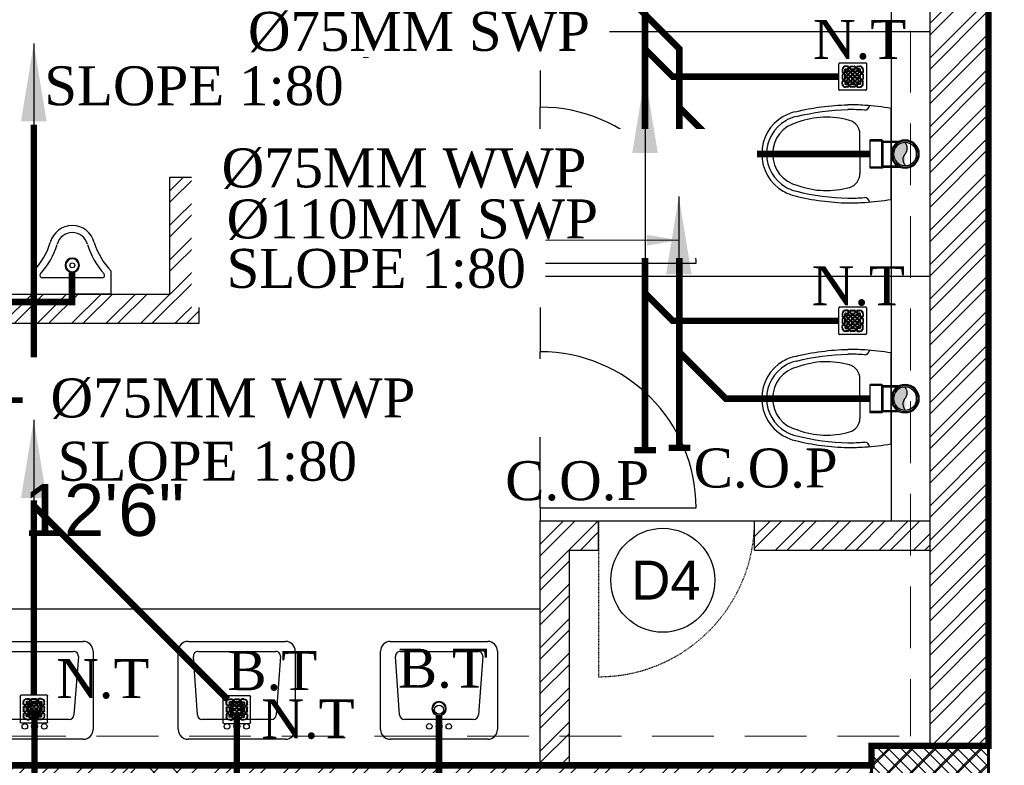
# Model space of a CAD drawing. Header units: inches. Extents: x 113025 to 158499, y 12149 to 30915.
# Tile 122 of 167: x 124135 to 124286, y 29334 to 29448. Entities that reach past the tile are written whole.
import ezdxf

# ---------------------------------------------------------------- set-up
doc = ezdxf.new("R2010")
doc.units = ezdxf.units.IN
doc.header["$MEASUREMENT"] = 0
doc.linetypes.add('HIDDEN', pattern=[0.375, 0.25, -0.125])
for name, color, linetype, lineweight in [('FLOOR RAISE', 4, 'Continuous', 5), ('PD_COLUMN', 2, 'Continuous', 60), ('PD_DOOR', 42, 'Continuous', 25), ('PD_HATCH', 45, 'Continuous', 9), ('PP- 50DIA Soil Waste Sewer pipe', 54, 'Continuous', 25), ('PP- 75DIA Soil Waste Sewer pipe', 90, 'Continuous', 9), ('PP-Soil Pipe', 1, 'Continuous', 25), ('PP-SPRINKLER PIPE', 1, 'Continuous', 0), ('PP-SWP', 1, 'Continuous', 25), ('PP-TEXT', 7, 'Continuous', 40), ('PP-WWP', 3, 'Continuous', 25)]:
    doc.layers.add(name, color=color, linetype=linetype, lineweight=lineweight)
doc.layers.add('PD_025_TEXT', color=61, linetype='Continuous')
doc.layers.add('PD_BASE', color=8, linetype='Continuous', transparency=0.5)
doc.styles.add('Arial', font='GOTHIC.TTF')
doc.styles.get("Standard").update_dxf_attribs({"font": 'arial.ttf', "height": 6})
doc.styles.add('style1', font='arial.ttf', dxfattribs={"height": 500})
doc.styles.add('TIMES NEW ROMAN', font='times.ttf')
doc.dimstyles.new('ISO-10', dxfattribs={"dimtxt": 6, "dimasz": 0.5, "dimexe": 1.25, "dimexo": 0.625, "dimtad": 1, "dimtoh": 1, "dimdec": 1, "dimlunit": 4, "dimtxsty": 'Standard', "dimblk": 'ARCHTICK', "dimcen": 2.5, "dimclrt": 3, "dimadec": 0, "dimazin": 0, "dimtfac": 1, "dimtdec": 1, "dimtmove": 1, "dimatfit": 3, "dimfxl": 1, "dimarcsym": 0})
doc.dimstyles.new('PP-DIM', dxfattribs={"dimtxt": 4, "dimasz": 1, "dimexe": 1, "dimexo": 1, "dimgap": 0.09, "dimtad": 0, "dimdec": 0, "dimzin": 0, "dimdsep": 46, "dimlunit": 4, "dimtxsty": 'TIMES NEW ROMAN', "dimblk": 'ARCHTICK', "dimcen": 0.09, "dimdle": 1, "dimclrd": 256, "dimclre": 256, "dimclrt": 256, "dimadec": 0, "dimazin": 0, "dimtfac": 1, "dimtdec": 4, "dimtofl": 0, "dimtmove": 1, "dimatfit": 3, "dimfxl": 1, "dimtolj": 1, "dimtzin": 0, "dimlwd": -1, "dimlwe": -1, "dimarcsym": 0})

# ---------------------------------------------------------------- blocks, each defined once
blk = doc.blocks.new('columns2')
at = {"layer": 'PD_HATCH'}
h = blk.add_hatch(dxfattribs=at)
h.set_pattern_fill('ANSI37', color=256, scale=20)
h.paths.add_polyline_path([(387, -250), (387, -268), (369, -268), (369, -250)])
h.paths.add_polyline_path([(18, 0), (18, -15), (0, -15), (0, 0)])
h.paths.add_polyline_path([(18, -828), (18, -813), (0, -813), (0, -828)])
h.paths.add_polyline_path([(201, -870), (186, -870), (186, -888), (201, -888)])
h.paths.add_polyline_path([(570, -870), (555, -870), (555, -888), (570, -888)])
h.paths.add_polyline_path([(754.5, -870), (739.5, -870), (739.5, -888), (754.5, -888)])
h.paths.add_polyline_path([(934.5, -870), (919.5, -870), (919.5, -888), (934.5, -888)])
h.paths.add_polyline_path([(385.5, -870), (370.5, -870), (370.5, -888), (385.5, -888)])
h.paths.add_polyline_path([(201, 42), (186, 42), (186, 60), (201, 60)])
h.paths.add_polyline_path([(387, -578), (387, -560), (369, -560), (369, -578)])
h.paths.add_polyline_path([(1116, -731.5), (1116, -716.5), (1098, -716.5), (1098, -731.5)])
h.paths.add_polyline_path([(1116, -111.5), (1116, -96.5), (1098, -96.5), (1098, -111.5)])
h.paths.add_polyline_path([(1116, -561.5), (1116, -576.5), (1098, -576.5), (1098, -561.5)])
h.paths.add_polyline_path([(1116, -251.5), (1116, -266.5), (1098, -266.5), (1098, -251.5)])
h.paths.add_polyline_path([(0, -731.5), (0, -716.5), (18, -716.5), (18, -731.5)])
h.paths.add_polyline_path([(0, -111.5), (0, -96.5), (18, -96.5), (18, -111.5)])
h.paths.add_polyline_path([(0, -406.5), (0, -421.5), (18, -421.5), (18, -406.5)])
h.paths.add_polyline_path([(0, -561.5), (0, -576.5), (18, -576.5), (18, -561.5)])
h.paths.add_polyline_path([(0, -251.5), (0, -266.5), (18, -266.5), (18, -251.5)])
h.paths.add_polyline_path([(993, -111.5), (993, -99.5), (984, -99.5), (984, -111.5)])
h.paths.add_polyline_path([(993, -189.5), (993, -201.5), (984, -201.5), (984, -189.5)])
h.paths.add_polyline_path([(903, -111.5), (903, -99.5), (912, -99.5), (912, -111.5)])
h.paths.add_polyline_path([(903, -189.5), (903, -201.5), (912, -201.5), (912, -189.5)])
h.paths.add_polyline_path([(75, -870), (60, -870), (60, -888), (75, -888)])
h.paths.add_polyline_path([(1116, -870), (1101, -870), (1101, -888), (1116, -888)])
h.paths.add_polyline_path([(75, 42), (60, 42), (60, 60), (75, 60)])
h.paths.add_polyline_path([(570, 42), (555, 42), (555, 60), (570, 60)])
h.paths.add_polyline_path([(754.5, 42), (739.5, 42), (739.5, 60), (754.5, 60)])
h.paths.add_polyline_path([(934.5, 42), (919.5, 42), (919.5, 60), (934.5, 60)])
h.paths.add_polyline_path([(385.5, 42), (370.5, 42), (370.5, 60), (385.5, 60)])
h.paths.add_polyline_path([(1116, 42), (1101, 42), (1101, 60), (1116, 60)])
h.paths.add_polyline_path([(738, -250), (738, -268), (756, -268), (756, -250)])
h.paths.add_polyline_path([(756, -578), (756, -560), (738, -560), (738, -578)])
at = {"layer": 'PD_COLUMN'}
blk.add_lwpolyline([(1116, -111.5), (1116, -96.5), (1098, -96.5), (1098, -111.5)], close=True, dxfattribs=at)
at = {"layer": 'PD_HATCH', "linetype": 'HIDDEN', "ltscale": 38}
for p, q in [((1104, 42), (1104, -95)), ((1116, 42), (1116, -96.5)), ((936, -95), (1104, -95))]:
    blk.add_line(p, q, dxfattribs=at)
blk = doc.blocks.new('A$C24556D30')
at = {"color": 251}
for p, q in [((170, 400), (170, 20)), ((300, 210), (300, 292.2)), ((300, 210), (300, 127.8))]:
    blk.add_line(p, q, dxfattribs=at)
for points in [[(279.9, 412.5, 0.02753), (170, 400, 0.02753)], [(569.7, 385.6, 0.054905), (350, 415, 0.054905)], [(564.9, 366.1, 0.054905), (349.5, 395, 0.054905)], [(300, 210), (300, 290, 0.704392)], [(300, 210), (300, 130, -0.704392)], [(564.9, 53.9, -0.054905), (349.5, 25, -0.054905)], [(170, 20, 0.02753), (279.9, 7.5, 0.02753)], [(569.7, 34.4, -0.054905), (350, 5, -0.054905)]]:
    blk.add_lwpolyline(points, format="xyb", dxfattribs=at)
for centre, radius, start, end in [((350, -585), 1000, 90, 94.0204), ((279.9, 412.5), 20, 184.5905, 273.8823), ((350, -585), 980, 90, 94.0204), ((530, 210), 180, 60, 77.2425), ((360, 292.2), 60, 105.9249, 180), ((439, 15.2), 348.1, 69.701, 105.9249), ((530, 210), 135, 0, 77.2425), ((530, 210), 160, 60, 77.2425), ((530, 210), 160, 0, 60), ((530, 210), 180, 0, 60), ((530, 210), 135, 282.7575, 0), ((530, 210), 160, 300, 0), ((530, 210), 180, 300, 0), ((360, 127.8), 60, 180, 254.0751), ((439, 404.8), 348.1, 254.0751, 290.299), ((530, 210), 160, 282.7575, 300), ((530, 210), 180, 282.7575, 300), ((279.9, 7.5), 20, 86.1177, 175.4095), ((350, 1005), 1000, 265.9796, 270), ((350, 1005), 980, 265.9796, 270)]:
    blk.add_arc(centre, radius, start, end, dxfattribs=at)
blk = doc.blocks.new('LV')
at = {"color": 251}
for p, q in [((-254, 510.1), (254, 510.1)), ((-304.8, 50.8), (-304.8, 459.3)), ((-205.3, 127), (-226.3, 430.8)), ((-201, 458), (203.1, 458)), ((228.4, 430.6), (205.5, 126.8)), ((304.8, 459.3), (304.8, 50.8)), ((180.2, 103.5), (-180, 103.5)), ((254, 0), (-254, 0))]:
    blk.add_line(p, q, dxfattribs=at)
for centre, radius in [((0.4, 154.3), 23.6), ((-50.8, 67.2), 14.4), ((0, 67.2), 15.3), ((50.8, 67.2), 14.4)]:
    blk.add_circle(centre, radius, dxfattribs=at)
for centre, radius, start, end in [((-254, 459.3), 50.8, 90, 180), ((254, 459.3), 50.8, 0, 90), ((-201, 432.6), 25.4, 90, 184.2016), ((203.1, 432.6), 25.4, 355.4179, 90), ((-180, 128.9), 25.4, 184.2016, 270), ((180.2, 128.9), 25.4, 270, 355.4179), ((-254, 50.8), 50.8, 180, 270), ((254, 50.8), 50.8, 270, 0)]:
    blk.add_arc(centre, radius, start, end, dxfattribs=at)
blk = doc.blocks.new('A$C33087201')
at = {"color": 251}
for p, q in [((0, 289.6), (165, 289.6)), ((0, 289.6), (0, 193.2)), ((330, 289.6), (165, 289.6)), ((330, 289.6), (330, 193.2)), ((38.1, 220.9), (291.9, 220.9))]:
    blk.add_line(p, q, dxfattribs=at)
blk.add_circle((165, 168.2), 10.4, dxfattribs=at)
for centre, radius, start, end in [((38.1, 210.9), 10, 90, 221.8242), ((291.9, 210.9), 10, 318.1758, 90), ((-215.7, -16.2), 300.6, 16.9059, 44.1446), ((-215.7, -16.2), 330.6, 16.9059, 41.8242), ((545.7, -16.2), 330.6, 138.1758, 163.0941), ((545.7, -16.2), 300.6, 135.8554, 163.0941), ((164.8, 96.2), 96.2, 195.0681, 270.0943), ((164.8, 96.2), 66.2, 195.0681, 270.0943), ((165.2, 96.2), 66.2, 269.9057, 344.9319), ((165.2, 96.2), 96.2, 269.9057, 344.9319)]:
    blk.add_arc(centre, radius, start, end, dxfattribs=at)
blk = doc.blocks.new('D4')
at = {"layer": 'PD_DOOR'}
blk.add_circle((0, 0), 8, dxfattribs=at)
at = {"layer": 'PD_DOOR', "insert": (-4.87, 3.03), "char_height": 6, "width": 47.1418, "attachment_point": 1}
blk.add_mtext('D4', dxfattribs=at)
blk = doc.blocks.new('FIRST FLOOR AR PLAN')
at = {"layer": 'PD_BASE'}
h = blk.add_hatch(dxfattribs=at)
h.set_pattern_fill('ANSI32', color=256, scale=10)
h.set_pattern_definition([(45, (123173.841, 20768.249), (-2.65165, 2.65165), []), (45, (123175.6088, 20768.249), (-2.65165, 2.65165), [])])
h.paths.add_polyline_path([(123176.99, 20811), (123167.99, 20811), (123167.99, 20729.5), (123176.99, 20729.5)])
h.paths.add_polyline_path([(123538.49, 20663.5), (123368.99, 20663.5), (123368.99, 20654.5), (123538.49, 20654.5)])
h.paths.add_polyline_path([(123722.99, 20663.5), (123553.49, 20663.5), (123553.49, 20654.5), (123722.99, 20654.5)])
h.paths.add_polyline_path([(123176.99, 21527.5), (123167.99, 21527.5), (123167.99, 21446), (123176.99, 21446)])
h.paths.add_polyline_path([(123176.99, 21431), (123167.99, 21431), (123167.99, 21291), (123176.99, 21291)])
h.paths.add_polyline_path([(123176.99, 21276), (123167.99, 21276), (123167.99, 21136), (123176.99, 21136)])
h.paths.add_polyline_path([(123176.99, 21121), (123167.99, 21121), (123167.99, 20981), (123176.99, 20981)])
h.paths.add_polyline_path([(123176.99, 20966), (123167.99, 20966), (123167.99, 20826), (123176.99, 20826)])
h.paths.add_polyline_path([(124268.99, 21602.5), (124102.49, 21602.5), (124102.49, 21593.5), (124268.99, 21593.5)])
h.paths.add_polyline_path([(124087.49, 21602.5), (123922.49, 21602.5), (123922.49, 21593.5), (124087.49, 21593.5)])
h.paths.add_polyline_path([(123907.49, 21602.5), (123737.99, 21602.5), (123737.99, 21593.5), (123907.49, 21593.5)])
h.paths.add_polyline_path([(123722.99, 21602.5), (123553.49, 21602.5), (123553.49, 21593.5), (123722.99, 21593.5)])
h.paths.add_polyline_path([(123353.99, 21602.5), (123242.99, 21602.5), (123242.99, 21593.5), (123353.99, 21593.5)])
h.paths.add_polyline_path([(123227.99, 21602.5), (123167.99, 21602.5), (123167.99, 21542.5), (123176.99, 21542.5), (123176.99, 21593.5), (123227.99, 21593.5)])
h.paths.add_polyline_path([(123176.99, 20714.5), (123167.99, 20714.5), (123167.99, 20654.5), (123227.99, 20654.5), (123227.99, 20663.5), (123176.99, 20663.5)])
h.paths.add_polyline_path([(123353.99, 20663.5), (123242.99, 20663.5), (123242.99, 20654.5), (123353.99, 20654.5)])
h.paths.add_polyline_path([(123762.74, 20663.5), (123737.99, 20663.5), (123737.99, 20654.5), (123762.74, 20654.5)])
h.paths.add_polyline_path([(123907.49, 20663.5), (123882.74, 20663.5), (123882.74, 20654.5), (123907.49, 20654.5)])
h.paths.add_polyline_path([(123944.99, 20663.5), (123922.49, 20663.5), (123922.49, 20654.5), (123944.99, 20654.5)])
h.paths.add_polyline_path([(124087.49, 20663.5), (124064.99, 20663.5), (124064.99, 20654.5), (124087.49, 20654.5)])
h.paths.add_polyline_path([(124124.99, 20663.5), (124102.49, 20663.5), (124102.49, 20654.5), (124124.99, 20654.5)])
h.paths.add_polyline_path([(124268.99, 20663.5), (124244.99, 20663.5), (124244.99, 20654.5), (124268.99, 20654.5)])
h.paths.add_polyline_path([(124283.99, 20672.5), (124274.99, 20672.5)])
h.paths.add_polyline_path([(124283.99, 20811), (124274.99, 20811), (124274.99, 20672.5), (124283.99, 20672.5)])
h.paths.add_polyline_path([(124283.99, 20966), (124274.99, 20966), (124274.99, 20826), (124283.99, 20826)])
h.paths.add_polyline_path([(124283.99, 21276), (124274.99, 21276), (124274.99, 20981), (124283.99, 20981)])
h.paths.add_polyline_path([(124283.99, 21584.5), (124274.99, 21584.5), (124274.99, 21446), (124283.99, 21446)])
h.paths.add_polyline_path([(124265.99, 21443), (124160.99, 21443), (124160.99, 21434), (124265.99, 21434)])
h.paths.add_polyline_path([(124160.99, 21431), (124151.99, 21431), (124151.99, 21353), (124160.99, 21353)])
h.paths.add_polyline_path([(124151.99, 21443), (124079.99, 21443), (124079.99, 21434), (124151.99, 21434)])
h.paths.add_polyline_path([(124079.99, 21431), (124070.99, 21431), (124070.99, 21353), (124079.99, 21353)])
h.paths.add_polyline_path([(124070.99, 21443), (123989.99, 21443), (123989.99, 21341), (124016.99, 21341), (124016.99, 21350), (123998.99, 21350), (123998.99, 21434), (124070.99, 21434)])
h.paths.add_polyline_path([(124070.99, 21350), (124052.99, 21350), (124052.99, 21341), (124070.99, 21341)], flags=17)
h.paths.add_polyline_path([(124097.99, 21350), (124079.99, 21350), (124079.99, 21341), (124097.99, 21341)])
h.paths.add_polyline_path([(124151.99, 21350), (124133.99, 21350), (124133.99, 21341), (124151.99, 21341)])
h.paths.add_polyline_path([(124160.99, 21341), (124151.99, 21341), (124151.99, 21278), (124160.99, 21278)])
h.paths.add_polyline_path([(124283.99, 21292), (124274.99, 21292), (124274.99, 21291), (124283.99, 21291)])
h.paths.add_polyline_path([(124283.99, 21431), (124274.99, 21431), (124274.99, 21412), (124283.99, 21412)])
h.paths.add_polyline_path([(123405.74, 21593.5), (123405.74, 21602.5), (123368.99, 21602.5), (123368.99, 21593.5)])
h.paths.add_polyline_path([(123501.74, 21602.5), (123501.74, 21593.5), (123538.49, 21593.5), (123538.49, 21602.5)])
h = blk.add_hatch(dxfattribs=at)
h.set_pattern_fill('ANSI32', color=256, scale=10)
h.set_pattern_definition([(45, (150297.4604, 39481.8853), (-2.65165043, 2.65165043), []), (45, (150299.228, 39481.8853), (-2.65165043, 2.65165043), [])])
h.paths.add_polyline_path([(124090.49, 21467), (124085.99, 21467), (124085.99, 21443), (124090.49, 21443)])
h.paths.add_polyline_path([(124223.99, 21480.62), (124214.99, 21480.62), (124214.99, 21443), (124219.49, 21443), (124219.49, 21476.12), (124223.99, 21476.12)])
h.paths.add_polyline_path([(124274.99, 21480.62), (124247.99, 21480.62), (124247.99, 21476.12), (124274.99, 21476.12)])
h.paths.add_polyline_path([(124162.49, 21533.5), (124157.99, 21533.5), (124157.99, 21515.5), (124037.99, 21515.5), (124037.99, 21511), (124162.49, 21511)])
h = blk.add_hatch(dxfattribs=at)
h.set_pattern_fill('ANSI37', color=256, scale=20)
h.set_pattern_definition([(45, (268611.2745, 47371.9895), (-1.767766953, 1.767766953), []), (135, (268611.2745, 47371.9895), (-1.767766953, -1.767766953), [])])
h.paths.add_polyline_path([(124283.99, 21431), (124283.99, 21446), (124265.99, 21446), (124265.99, 21431)])
at = {"layer": 'PD_BASE', "lineweight": 30}
for p, q in [((124268.99, 21584.5), (124268.99, 21480.62)), ((124157.99, 21515.5), (124157.99, 21533.5)), ((124157.99, 21533.5), (124162.49, 21533.5)), ((124162.49, 21511), (124162.49, 21533.5)), ((124037.99, 21515.5), (124157.99, 21515.5)), ((124037.99, 21511), (124162.49, 21511)), ((124214.99, 21443), (124214.99, 21480.62)), ((124214.99, 21480.62), (124223.99, 21480.62)), ((124223.99, 21476.12), (124223.99, 21480.62)), ((124247.99, 21480.62), (124274.99, 21480.62)), ((124247.99, 21476.12), (124247.99, 21480.62)), ((124219.49, 21443), (124219.49, 21476.12)), ((124219.49, 21476.12), (124223.99, 21476.12)), ((124247.99, 21476.12), (124274.99, 21476.12))]:
    blk.add_line(p, q, dxfattribs=at)
at = {"layer": 'PD_BASE', "ltscale": 12}
for p, q in [((124214.99, 21557.87), (124214.99, 21544.25)), ((124214.99, 21555.87), (124274.99, 21555.87)), ((124214.99, 21520.25), (124214.99, 21544.25)), ((124214.99, 21520.25), (124214.99, 21506.62)), ((124214.99, 21520.25), (124238.99, 21520.25)), ((124214.99, 21518.25), (124274.99, 21518.25)), ((124214.99, 21482.62), (124214.99, 21506.62)), ((124214.99, 21482.62), (124214.99, 21480.62)), ((124214.99, 21482.62), (124238.99, 21482.62)), ((124223.99, 21480.62), (124247.99, 21480.62)), ((124214.99, 21467), (124090.49, 21467))]:
    blk.add_line(p, q, dxfattribs=at)
at = {"layer": 'PD_BASE', "linetype": 'HIDDEN', "ltscale": 0.2}
blk.add_line((124223.99, 21480.62), (124223.99, 21456.62), dxfattribs=at)
at = {"layer": 'PD_BASE', "lineweight": 30}
for points in [[(124274.99, 21446), (124274.99, 21584.5)], [(124283.99, 21446), (124283.99, 21446), (124283.99, 21584.5)]]:
    blk.add_lwpolyline(points, dxfattribs=at)
at = {"layer": 'PD_BASE'}
blk.add_lwpolyline([(124283.99, 21431), (124283.99, 21446), (124265.99, 21446), (124265.99, 21431)], close=True, dxfattribs=at)
at = {"layer": 'PD_BASE', "ltscale": 12}
for centre in [(124214.99, 21520.25), (124214.99, 21482.62)]:
    blk.add_arc(centre, 24, 0, 90, dxfattribs=at)
at = {"layer": 'PD_BASE', "linetype": 'HIDDEN', "ltscale": 0.2}
blk.add_arc((124223.99, 21480.62), 24, 270, 0, dxfattribs=at)
at = {"layer": 'PD_BASE', "ltscale": 12, "rotation": 180}
for name, p, xscale, yscale, zscale in [('A$C24556D30', (124275.25, 21544.8), 0.03684210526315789, 0.03684210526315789, 0.03684210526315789), ('A$C33087201', (124148.99, 21526.03), 0.03636363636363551, 0.03636363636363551, 0.03636363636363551), ('A$C24556D30', (124275.25, 21507.17), 0.03684210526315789, 0.03684210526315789, 0.03684210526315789)]:
    blk.add_blockref(name, p, dxfattribs=dict(at, xscale=xscale, yscale=yscale, zscale=zscale))
at = {"layer": 'PD_BASE'}
blk.add_blockref('D4', (124233.86, 21471.46), dxfattribs=at)
at = {"layer": 'PD_BASE', "ltscale": 12, "xscale": 0.0295236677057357, "yscale": 0.0295236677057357, "zscale": 0.0295236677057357}
for p in [(124137.18, 21447), (124168.3, 21447), (124199.43, 21447)]:
    blk.add_blockref('LV', p, dxfattribs=at)
at = {"layer": 'PD_COLUMN'}
blk.add_blockref('columns2', (123167.99, 21542.5), dxfattribs=at)
at = {"layer": 'PD_BASE', "char_height": 8, "width": 128.4952, "attachment_point": 1, "style": 'style1'}
for s, insert in [('\\pi38.106;H. TOILET\\P\\pi44.447;6\' X 7\'5"', (123922.68, 21547.87)), ('\\pi24.294;GENTS TOILET\\P\\pi33.538;19\'9" X 12\'6"', (124063.54, 21499.62))]:
    blk.add_mtext(s, dxfattribs=dict(at, insert=insert))
at = {"layer": 'PD_BASE', "insert": (123907.08, 21454.46), "char_height": 6, "width": 137.3386, "attachment_point": 1}
blk.add_mtext('\\pi51.834;+10" LVL', dxfattribs=at)
blk = doc.blocks.new('PP-WC CONNECTOR BEND')
at = {"lineweight": 30}
h = blk.add_hatch(color=256, dxfattribs=at)
edge = h.paths.add_edge_path()
edge.add_ellipse((-79.8, 16.1), major_axis=(19.4, 18.3), ratio=1, start_angle=96.3386, end_angle=173.6614, ccw=False)
edge.add_ellipse((-101.1, 0), major_axis=(22.9, -24.2), ratio=1, start_angle=-45, end_angle=135, ccw=False)
edge.add_ellipse((-122.4, -16.1), major_axis=(18.3, -19.4), ratio=1, start_angle=6.3386, end_angle=83.6614)
at = {"linetype": 'Continuous'}
for p, q in [((-37.5, 37.5), (-84.9, 37.5)), ((-34.1, 40.9), (-37.5, 37.5)), ((-34.1, 40.9), (0, 40.9)), ((0, -40.9), (0, 40.9)), ((-37.5, -37.5), (-84.9, -37.5)), ((-34.1, -40.9), (-37.5, -37.5)), ((-34.1, -40.9), (0, -40.9))]:
    blk.add_line(p, q, dxfattribs=at)
at = {"linetype": 'Continuous', "ltscale": 0.005}
for p, q in [((-37.5, 34.1), (-78.6, 34.1)), ((-34.1, 37.5), (-37.5, 34.1)), ((-37.5, -34.1), (-37.5, 34.1)), ((-34.1, 37.5), (0, 37.5)), ((-34.1, -37.5), (-34.1, 37.5)), ((-37.5, -34.1), (-78.6, -34.1)), ((-34.1, -37.5), (-37.5, -34.1)), ((-34.1, -37.5), (0, -37.5))]:
    blk.add_line(p, q, dxfattribs=at)
at = {"linetype": 'Continuous'}
blk.add_circle((-101.2, 0), 40.9, dxfattribs=at)
at = {"lineweight": 30}
for radius in [37.5, 33.3]:
    blk.add_circle((-101.1, 0), radius, dxfattribs=at)
for centre, start, end in [((-79.8, 16.1), 139.7119, 217.0347), ((-122.4, -16.1), 319.7119, 37.0347)]:
    blk.add_arc(centre, 26.7, start, end, dxfattribs=at)
blk = doc.blocks.new('PP-GRATING')
at = {"linetype": 'Continuous'}
for p, q in [((-53.1, -49.4), (-53.1, 49.4)), ((-49.7, 52.9), (49.7, 52.9)), ((-27.6, 40.7), (-27.6, 38.6)), ((-19.6, 40.7), (-27.6, 40.7)), ((-19.6, 38.6), (-27.6, 38.6)), ((-19.6, 38.6), (-19.6, 40.7)), ((-7.1, 38.6), (-7.1, 40.7)), ((-7.1, 40.7), (6.5, 40.7)), ((-7.1, 38.6), (6.5, 38.6)), ((6.5, 40.7), (6.5, 38.6)), ((19, 40.7), (27, 40.7)), ((19, 38.6), (19, 40.7)), ((19, 38.6), (27, 38.6)), ((27, 40.7), (27, 38.6)), ((52.6, 50), (52.6, -48.9)), ((-38.9, 27.3), (-41, 27.3)), ((-41, 27.3), (-41, 19.3)), ((-38.9, 19.3), (-41, 19.3)), ((-41, 6.8), (-41, -6.8)), ((-38.9, 6.8), (-41, 6.8)), ((-38.9, 27.3), (-38.9, 19.3)), ((-38.9, 6.8), (-38.9, -6.8)), ((-36.7, 17), (-32.1, 17)), ((-36.7, 17), (-36.7, 15)), ((-36.7, 15), (-32.1, 15)), ((-32.1, 11.1), (-36.7, 11.1)), ((-36.7, 11.1), (-36.7, 9.1)), ((-32.1, 9.1), (-36.7, 9.1)), ((-32.1, 9.1), (-32.1, 11.1)), ((-29.8, 19.3), (-29.8, 27.3)), ((-27.8, 27.3), (-29.8, 27.3)), ((-29.8, 19.3), (-27.8, 19.3)), ((-29.8, -6.8), (-29.8, 6.8)), ((-29.8, 6.8), (-27.8, 6.8)), ((-27.8, 19.3), (-27.8, 27.3)), ((-27.8, -6.8), (-27.8, 6.8)), ((-27.6, 29.6), (-27.6, 27.5)), ((-27.6, 29.6), (-19.6, 29.6)), ((-27.6, 27.5), (-19.6, 27.5)), ((-23.9, 14.8), (-23.9, 19.3)), ((-21.9, 19.3), (-23.9, 19.3)), ((-21.9, 14.8), (-23.9, 14.8)), ((-23.9, -2.3), (-23.9, 2.3)), ((-21.9, 2.3), (-23.9, 2.3)), ((-21.9, 14.8), (-21.9, 19.3)), ((-21.9, -2.3), (-21.9, 2.3)), ((-19.6, 27.5), (-19.6, 29.6)), ((-19.6, 23.6), (-15.1, 23.6)), ((-19.6, 21.6), (-19.6, 23.6)), ((-19.6, 21.6), (-15.1, 21.6)), ((-15.1, 12.5), (-19.6, 12.5)), ((-19.6, 12.5), (-19.6, 10.5)), ((-15.1, 10.5), (-19.6, 10.5)), ((-19.6, 6.6), (-15.1, 6.6)), ((-19.6, 4.5), (-19.6, 6.6)), ((-19.6, 4.5), (-15.1, 4.5)), ((-17.3, 31.8), (-17.3, 36.4)), ((-15.3, 36.4), (-17.3, 36.4)), ((-17.3, 31.8), (-15.3, 31.8)), ((-15.3, 31.8), (-15.3, 36.4)), ((-15.1, 23.6), (-15.1, 21.6)), ((-15.1, 12.5), (-15.1, 10.5)), ((-15.1, 6.6), (-15.1, 4.5)), ((-12.8, 19.3), (-12.8, 14.8)), ((-10.7, 19.3), (-12.8, 19.3)), ((-12.8, 14.8), (-10.7, 14.8)), ((-12.8, 2.3), (-12.8, -2.3)), ((-10.7, 2.3), (-12.8, 2.3)), ((-11.4, 36.4), (-11.4, 31.8)), ((-9.4, 36.4), (-11.4, 36.4)), ((-11.4, 31.8), (-9.4, 31.8)), ((-10.7, 19.3), (-10.7, 14.8)), ((-10.7, 2.3), (-10.7, -2.3)), ((-9.4, 36.4), (-9.4, 31.8)), ((-7.1, 29.6), (6.5, 29.6)), ((-7.1, 29.6), (-7.1, 27.5)), ((-7.1, 27.5), (6.5, 27.5)), ((-6.9, 14.8), (-6.9, 19.3)), ((-4.8, 19.3), (-6.9, 19.3)), ((-4.8, 14.8), (-6.9, 14.8)), ((-6.9, -2.3), (-6.9, 2.3)), ((-4.8, 2.3), (-6.9, 2.3)), ((-4.8, 14.8), (-4.8, 19.3)), ((-4.8, -2.3), (-4.8, 2.3)), ((-2.6, 23.6), (2, 23.6)), ((-2.6, 21.6), (-2.6, 23.6)), ((-2.6, 21.6), (2, 21.6)), ((2, 12.5), (-2.6, 12.5)), ((-2.6, 12.5), (-2.6, 10.5)), ((2, 10.5), (-2.6, 10.5)), ((-2.6, 6.6), (2, 6.6)), ((-2.6, 4.5), (-2.6, 6.6)), ((-2.6, 4.5), (2, 4.5)), ((2, 23.6), (2, 21.6)), ((2, 12.5), (2, 10.5)), ((2, 6.6), (2, 4.5)), ((4.3, 19.3), (4.3, 14.8)), ((6.3, 19.3), (4.3, 19.3)), ((4.3, 14.8), (6.3, 14.8)), ((4.3, 2.3), (4.3, -2.3)), ((6.3, 2.3), (4.3, 2.3)), ((6.3, 19.3), (6.3, 14.8)), ((6.3, 2.3), (6.3, -2.3)), ((6.5, 29.6), (6.5, 27.5)), ((8.8, 31.8), (8.8, 36.4)), ((10.9, 36.4), (8.8, 36.4)), ((8.8, 31.8), (10.9, 31.8)), ((10.2, 14.8), (10.2, 19.3)), ((12.2, 19.3), (10.2, 19.3)), ((12.2, 14.8), (10.2, 14.8)), ((10.2, -2.3), (10.2, 2.3)), ((12.2, 2.3), (10.2, 2.3)), ((10.9, 31.8), (10.9, 36.4)), ((12.2, 14.8), (12.2, 19.3)), ((12.2, -2.3), (12.2, 2.3)), ((14.5, 23.6), (19, 23.6)), ((14.5, 21.6), (14.5, 23.6)), ((14.5, 21.6), (19, 21.6)), ((19, 12.5), (14.5, 12.5)), ((14.5, 12.5), (14.5, 10.5)), ((19, 10.5), (14.5, 10.5)), ((14.5, 6.6), (19, 6.6)), ((14.5, 4.5), (14.5, 6.6)), ((14.5, 4.5), (19, 4.5)), ((14.7, 31.8), (14.7, 36.4)), ((14.7, 36.4), (16.8, 36.4)), ((16.8, 31.8), (14.7, 31.8)), ((16.8, 31.8), (16.8, 36.4)), ((27, 29.6), (19, 29.6)), ((19, 27.5), (19, 29.6)), ((27, 27.5), (19, 27.5)), ((19, 23.6), (19, 21.6)), ((19, 12.5), (19, 10.5)), ((19, 6.6), (19, 4.5)), ((21.3, 19.3), (21.3, 14.8)), ((23.4, 19.3), (21.3, 19.3)), ((21.3, 14.8), (23.4, 14.8)), ((21.3, 2.3), (21.3, -2.3)), ((23.4, 2.3), (21.3, 2.3)), ((23.4, 19.3), (23.4, 14.8)), ((23.4, 2.3), (23.4, -2.3)), ((27, 29.6), (27, 27.5)), ((27.2, 19.3), (27.2, 27.3)), ((27.2, 27.3), (29.3, 27.3)), ((29.3, 19.3), (27.2, 19.3)), ((27.2, -6.8), (27.2, 6.8)), ((29.3, 6.8), (27.2, 6.8)), ((29.3, 19.3), (29.3, 27.3)), ((29.3, -6.8), (29.3, 6.8)), ((36.1, 17), (31.5, 17)), ((36.1, 15), (31.5, 15)), ((31.5, 11.1), (36.1, 11.1)), ((31.5, 9.1), (31.5, 11.1)), ((31.5, 9.1), (36.1, 9.1)), ((36.1, 17), (36.1, 15)), ((36.1, 11.1), (36.1, 9.1)), ((38.4, 27.3), (38.4, 19.3)), ((38.4, 27.3), (40.4, 27.3)), ((38.4, 19.3), (40.4, 19.3)), ((38.4, 6.8), (38.4, -6.8)), ((38.4, 6.8), (40.4, 6.8)), ((40.4, 27.3), (40.4, 19.3)), ((40.4, 6.8), (40.4, -6.8)), ((-41, -6.8), (-38.9, -6.8)), ((-41, -27.3), (-41, -19.3)), ((-38.9, -19.3), (-41, -19.3)), ((-38.9, -27.3), (-41, -27.3)), ((-38.9, -27.3), (-38.9, -19.3)), ((-36.7, -9.1), (-32.1, -9.1)), ((-36.7, -9.1), (-36.7, -11.1)), ((-36.7, -11.1), (-32.1, -11.1)), ((-36.7, -17), (-36.7, -15)), ((-36.7, -15), (-32.1, -15)), ((-36.7, -17), (-32.1, -17)), ((-32.1, -9.1), (-32.1, -11.1)), ((-29.8, -6.8), (-27.8, -6.8)), ((-29.8, -19.3), (-27.8, -19.3)), ((-29.8, -19.3), (-29.8, -27.3)), ((-27.8, -27.3), (-29.8, -27.3)), ((-27.8, -19.3), (-27.8, -27.3)), ((-27.6, -27.5), (-19.6, -27.5)), ((-27.6, -29.6), (-27.6, -27.5)), ((-27.6, -29.6), (-19.6, -29.6)), ((-21.9, -2.3), (-23.9, -2.3)), ((-23.9, -19.3), (-23.9, -14.8)), ((-21.9, -14.8), (-23.9, -14.8)), ((-21.9, -19.3), (-23.9, -19.3)), ((-21.9, -19.3), (-21.9, -14.8)), ((-15.1, -4.5), (-19.6, -4.5)), ((-19.6, -4.5), (-19.6, -6.6)), ((-15.1, -6.6), (-19.6, -6.6)), ((-19.6, -10.5), (-15.1, -10.5)), ((-19.6, -12.5), (-19.6, -10.5)), ((-19.6, -12.5), (-15.1, -12.5)), ((-15.1, -21.6), (-19.6, -21.6)), ((-19.6, -21.6), (-19.6, -23.6)), ((-15.1, -23.6), (-19.6, -23.6)), ((-19.6, -27.5), (-19.6, -29.6)), ((-17.3, -31.8), (-17.3, -36.4)), ((-17.3, -31.8), (-15.3, -31.8)), ((-15.3, -36.4), (-17.3, -36.4)), ((-15.3, -31.8), (-15.3, -36.4)), ((-15.1, -4.5), (-15.1, -6.6)), ((-15.1, -10.5), (-15.1, -12.5)), ((-15.1, -21.6), (-15.1, -23.6)), ((-12.8, -2.3), (-10.7, -2.3)), ((-12.8, -14.8), (-12.8, -19.3)), ((-10.7, -14.8), (-12.8, -14.8)), ((-12.8, -19.3), (-10.7, -19.3)), ((-11.4, -36.4), (-11.4, -31.8)), ((-11.4, -31.8), (-9.4, -31.8)), ((-9.4, -36.4), (-11.4, -36.4)), ((-10.7, -14.8), (-10.7, -19.3)), ((-9.4, -36.4), (-9.4, -31.8)), ((-7.1, -27.5), (6.5, -27.5)), ((-7.1, -29.6), (-7.1, -27.5)), ((-7.1, -29.6), (6.5, -29.6)), ((-4.8, -2.3), (-6.9, -2.3)), ((-6.9, -19.3), (-6.9, -14.8)), ((-4.8, -14.8), (-6.9, -14.8)), ((-4.8, -19.3), (-6.9, -19.3)), ((-4.8, -19.3), (-4.8, -14.8)), ((2, -4.5), (-2.6, -4.5)), ((-2.6, -4.5), (-2.6, -6.6)), ((2, -6.6), (-2.6, -6.6)), ((-2.6, -10.5), (2, -10.5)), ((-2.6, -12.5), (-2.6, -10.5)), ((-2.6, -12.5), (2, -12.5)), ((2, -21.6), (-2.6, -21.6)), ((-2.6, -21.6), (-2.6, -23.6)), ((2, -23.6), (-2.6, -23.6)), ((2, -4.5), (2, -6.6)), ((2, -10.5), (2, -12.5)), ((2, -21.6), (2, -23.6)), ((4.3, -2.3), (6.3, -2.3)), ((4.3, -14.8), (4.3, -19.3)), ((6.3, -14.8), (4.3, -14.8)), ((4.3, -19.3), (6.3, -19.3)), ((6.3, -14.8), (6.3, -19.3)), ((6.5, -29.6), (6.5, -27.5)), ((8.8, -31.8), (8.8, -36.4)), ((8.8, -31.8), (10.9, -31.8)), ((8.8, -36.4), (10.9, -36.4)), ((12.2, -2.3), (10.2, -2.3)), ((10.2, -19.3), (10.2, -14.8)), ((12.2, -14.8), (10.2, -14.8)), ((12.2, -19.3), (10.2, -19.3)), ((10.9, -31.8), (10.9, -36.4)), ((12.2, -19.3), (12.2, -14.8)), ((19, -4.5), (14.5, -4.5)), ((14.5, -4.5), (14.5, -6.6)), ((19, -6.6), (14.5, -6.6)), ((14.5, -10.5), (19, -10.5)), ((14.5, -12.5), (14.5, -10.5)), ((14.5, -12.5), (19, -12.5)), ((19, -21.6), (14.5, -21.6)), ((14.5, -21.6), (14.5, -23.6)), ((19, -23.6), (14.5, -23.6)), ((14.7, -31.8), (14.7, -36.4)), ((16.8, -31.8), (14.7, -31.8)), ((14.7, -36.4), (16.8, -36.4)), ((16.8, -31.8), (16.8, -36.4)), ((19, -4.5), (19, -6.6)), ((19, -10.5), (19, -12.5)), ((19, -21.6), (19, -23.6)), ((27, -27.5), (19, -27.5)), ((19, -27.5), (19, -29.6)), ((27, -29.6), (19, -29.6)), ((21.3, -2.3), (23.4, -2.3)), ((21.3, -14.8), (21.3, -19.3)), ((23.4, -14.8), (21.3, -14.8)), ((21.3, -19.3), (23.4, -19.3)), ((23.4, -14.8), (23.4, -19.3)), ((27, -29.6), (27, -27.5)), ((29.3, -6.8), (27.2, -6.8)), ((27.2, -19.3), (27.2, -27.3)), ((29.3, -19.3), (27.2, -19.3)), ((27.2, -27.3), (29.3, -27.3)), ((29.3, -19.3), (29.3, -27.3)), ((36.1, -9.1), (31.5, -9.1)), ((31.5, -9.1), (31.5, -11.1)), ((36.1, -11.1), (31.5, -11.1)), ((36.1, -15), (31.5, -15)), ((36.1, -17), (31.5, -17)), ((36.1, -9.1), (36.1, -11.1)), ((36.1, -17), (36.1, -15)), ((40.4, -6.8), (38.4, -6.8)), ((38.4, -19.3), (40.4, -19.3)), ((38.4, -27.3), (38.4, -19.3)), ((38.4, -27.3), (40.4, -27.3)), ((40.4, -27.3), (40.4, -19.3)), ((49.2, -52.3), (-50.3, -52.3)), ((-27.6, -40.7), (-27.6, -38.6)), ((-19.6, -38.6), (-27.6, -38.6)), ((-19.6, -40.7), (-27.6, -40.7)), ((-19.6, -38.6), (-19.6, -40.7)), ((6.5, -38.6), (-7.1, -38.6)), ((-7.1, -38.6), (-7.1, -40.7)), ((6.5, -40.7), (-7.1, -40.7)), ((6.5, -38.7), (6.5, -40.7)), ((19, -38.6), (19, -40.7)), ((19, -38.6), (27, -38.6)), ((19, -40.7), (27, -40.7)), ((27, -40.7), (27, -38.6))]:
    blk.add_line(p, q, dxfattribs=at)
for centre, radius, start, end in [((-49.7, 49.4), 3.41, 90, 180), ((-27.6, 27.3), 13.4, 90, 180), ((-27.6, 27.3), 11.4, 90, 180), ((-19.6, 36.4), 4.32, 360, 90), ((-19.6, 36.4), 2.27, 360, 90), ((-7.1, 36.4), 4.32, 90, 180), ((-7.1, 36.4), 2.27, 90, 180), ((6.5, 36.4), 4.32, 360, 90), ((6.5, 36.4), 2.27, 360, 90), ((19, 36.4), 4.32, 90, 180), ((19, 36.4), 2.27, 90, 180), ((27, 27.3), 13.4, 0, 90), ((27, 27.3), 11.4, 0, 90), ((49.7, 50), 2.84, 360, 90), ((-36.7, 19.3), 4.32, 180, 270), ((-36.7, 6.8), 4.32, 90, 180), ((-36.7, 19.3), 2.27, 180, 270), ((-36.7, 6.8), 2.27, 90, 180), ((-32.1, 19.3), 4.32, 270, 360), ((-32.1, 19.3), 2.27, 270, 360), ((-32.1, 6.8), 4.32, 360, 90), ((-32.1, 6.8), 2.27, 360, 90), ((-27.6, 27.3), 2.27, 90, 180), ((-27.6, 27.3), 0.227, 90, 180), ((-19.6, 19.3), 4.32, 90, 180), ((-19.6, 14.8), 4.32, 180, 270), ((-19.6, 2.3), 4.32, 90, 180), ((-19.6, 19.3), 2.27, 90, 180), ((-19.6, 19.3), 2.27, 90, 180), ((-19.6, 14.8), 2.27, 180, 270), ((-19.6, 2.3), 2.27, 90, 180), ((-19.6, 2.3), 2.27, 90, 180), ((-19.6, 31.8), 4.32, 270, 360), ((-19.6, 31.8), 2.27, 270, 360), ((-15.1, 19.3), 4.32, 360, 90), ((-15.1, 19.3), 2.27, 360, 90), ((-15.1, 14.8), 2.27, 270, 360), ((-15.1, 14.8), 4.32, 270, 0), ((-15.1, 2.3), 4.32, 360, 90), ((-15.1, 2.3), 2.27, 360, 90), ((-7.1, 31.8), 4.32, 180, 270), ((-7.1, 31.8), 2.27, 180, 270), ((-2.6, 19.3), 4.32, 90, 180), ((-2.6, 14.8), 4.32, 180, 270), ((-2.6, 2.3), 4.32, 90, 180), ((-2.6, 19.3), 2.27, 90, 180), ((-2.6, 19.3), 2.27, 90, 180), ((-2.6, 14.8), 2.27, 180, 270), ((-2.6, 2.3), 2.27, 90, 180), ((-2.6, 2.3), 2.27, 90, 180), ((2, 19.3), 4.32, 360, 90), ((2, 19.3), 2.27, 360, 90), ((2, 14.8), 2.27, 270, 0), ((2, 14.8), 4.32, 270, 0), ((2, 2.3), 4.32, 360, 90), ((2, 2.3), 2.27, 360, 90), ((6.5, 31.8), 4.32, 270, 360), ((6.5, 31.8), 2.27, 270, 360), ((14.5, 19.3), 4.32, 90, 180), ((14.5, 14.8), 4.32, 180, 270), ((14.5, 2.3), 4.32, 90, 180), ((14.5, 19.3), 2.27, 90, 180), ((14.5, 14.8), 2.27, 180, 270), ((14.5, 2.3), 2.27, 90, 180), ((14.5, 2.3), 2.27, 90, 180), ((19, 31.8), 4.32, 180, 270), ((19, 31.8), 2.27, 180, 270), ((19, 19.3), 4.32, 360, 90), ((19, 19.3), 2.27, 360, 90), ((19, 14.8), 2.27, 270, 0), ((19, 14.8), 4.32, 270, 0), ((19, 2.3), 4.32, 360, 90), ((19, 2.3), 2.27, 360, 90), ((27, 27.3), 2.27, 0, 90), ((27, 27.3), 0.227, 0, 90), ((31.5, 19.3), 4.32, 180, 270), ((31.5, 6.8), 4.32, 90, 180), ((31.5, 19.3), 2.27, 180, 270), ((31.5, 6.8), 2.27, 90, 180), ((36.1, 19.3), 2.27, 270, 0), ((36.1, 19.3), 4.32, 270, 0), ((36.1, 6.8), 4.32, 360, 90), ((36.1, 6.8), 2.27, 360, 90), ((-36.7, -6.8), 4.32, 180, 270), ((-36.7, -19.3), 4.32, 90, 180), ((-27.6, -27.3), 13.4, 180, 270), ((-36.7, -6.8), 2.27, 180, 270), ((-36.7, -19.3), 2.27, 90, 180), ((-27.6, -27.3), 11.4, 180, 270), ((-32.1, -6.8), 4.32, 270, 360), ((-32.1, -6.8), 2.27, 270, 360), ((-32.1, -19.3), 4.32, 360, 90), ((-32.1, -19.3), 2.27, 360, 90), ((-27.6, -27.3), 2.27, 180, 270), ((-27.6, -27.3), 0.227, 180, 270), ((-19.6, -2.3), 4.32, 180, 270), ((-19.6, -14.8), 4.32, 90, 180), ((-19.6, -19.3), 4.32, 180, 270), ((-19.6, -2.3), 2.27, 180, 270), ((-19.6, -14.8), 2.27, 90, 180), ((-19.6, -14.8), 2.27, 90, 180), ((-19.6, -19.3), 2.27, 180, 270), ((-19.6, -31.8), 4.32, 360, 90), ((-19.6, -31.8), 2.27, 360, 90), ((-19.6, -36.4), 4.32, 270, 0), ((-19.6, -36.4), 2.27, 270, 0), ((-15.1, -2.3), 2.27, 270, 360), ((-15.1, -2.3), 4.32, 270, 0), ((-15.1, -14.8), 4.32, 360, 90), ((-15.1, -14.8), 2.27, 360, 90), ((-15.1, -19.3), 2.27, 270, 360), ((-15.1, -19.3), 4.32, 270, 0), ((-7.1, -31.8), 4.32, 90, 180), ((-7.1, -36.4), 4.32, 180, 270), ((-7.1, -31.8), 2.27, 90, 180), ((-7.1, -36.4), 2.27, 180, 270), ((-2.6, -2.3), 4.32, 180, 270), ((-2.6, -14.8), 4.32, 90, 180), ((-2.6, -19.3), 4.32, 180, 270), ((-2.6, -2.3), 2.27, 180, 270), ((-2.6, -14.8), 2.27, 90, 180), ((-2.6, -14.8), 2.27, 90, 180), ((-2.6, -19.3), 2.27, 180, 270), ((2, -2.3), 2.27, 270, 0), ((2, -2.3), 4.32, 270, 0), ((2, -14.8), 4.32, 360, 90), ((2, -14.8), 2.27, 360, 90), ((2, -19.3), 2.27, 270, 0), ((2, -19.3), 4.32, 270, 0), ((6.5, -31.8), 4.32, 360, 90), ((6.5, -31.8), 2.27, 360, 90), ((6.6, -36.4), 2.27, 269.679, 359.679), ((6.6, -36.4), 4.32, 269.679, 359.679), ((14.5, -2.3), 4.32, 180, 270), ((14.5, -14.8), 4.32, 90, 180), ((14.5, -19.3), 4.32, 180, 270), ((14.5, -2.3), 2.27, 180, 270), ((14.5, -14.8), 2.27, 90, 180), ((14.5, -14.8), 2.27, 90, 180), ((14.5, -19.3), 2.27, 180, 270), ((19, -31.8), 4.32, 90, 180), ((19, -36.4), 4.32, 180, 270), ((19, -31.8), 2.27, 90, 180), ((19, -36.4), 2.27, 180, 270), ((19, -2.3), 2.27, 270, 0), ((19, -2.3), 4.32, 270, 0), ((19, -14.8), 4.32, 360, 90), ((19, -14.8), 2.27, 360, 90), ((19, -19.3), 2.27, 270, 0), ((19, -19.3), 4.32, 270, 0), ((27, -27.3), 2.27, 270, 360), ((27, -27.3), 0.227, 270, 360), ((27, -27.3), 13.4, 270, 360), ((27, -27.3), 11.4, 270, 360), ((31.5, -6.8), 4.32, 180, 270), ((31.5, -19.3), 4.32, 90, 180), ((31.5, -6.8), 2.27, 180, 270), ((31.5, -19.3), 2.27, 90, 180), ((36.1, -6.8), 2.27, 270, 0), ((36.1, -6.8), 4.32, 270, 0), ((36.1, -19.3), 4.32, 360, 90), ((36.1, -19.3), 2.27, 360, 90), ((-50.7, -49.8), 2.49, 171.2591, 278.7567), ((49.2, -48.9), 3.41, 270, 360)]:
    blk.add_arc(centre, radius, start, end, dxfattribs=at)
blk = doc.blocks.new('BT-PP')
for radius in [37.5, 33.8]:
    blk.add_circle((0, 0), radius)
blk = doc.blocks.new('_ArchTick')
at = {"color": 0, "linetype": 'ByBlock', "const_width": 0.15}
blk.add_lwpolyline([(-0.5, -0.5), (0.5, 0.5)], dxfattribs=at)
blk = doc.blocks.new('zw$4BE2')
at = {"layer": 'PP- 50DIA Soil Waste Sewer pipe', "const_width": 1}
for points in [[(-146.81, -162.46), (-146.81, -150.95)], [(-115.69, -151.9), (-115.69, -162.47)], [(-114.57, -163.47), (-84.56, -163.47), (-84.56, -151.9)]]:
    blk.add_lwpolyline(points, dxfattribs=at)
at = {"layer": 'PP- 75DIA Soil Waste Sewer pipe', "ltscale": 0.015}
for points in [[(-57.07, -23.8, 1, 1, 0), (-52.86, -28.01, 1, 1, 0), (-52.86, -111.03, 1, 1, 0)], [(-52.86, -49.3, 1, 1, 0), (-48.6, -53.57, 1, 1, 0), (-23.03, -53.57, 1, 1, 0)], [(-52.86, -86.87, 1, 1, 0), (-48.6, -91.13, 1, 1, 0), (-23.03, -91.13, 1, 1, 0)]]:
    blk.add_lwpolyline(points, format="xyseb", dxfattribs=at)
at = {"layer": 'PP- 75DIA Soil Waste Sewer pipe', "ltscale": 0.015, "const_width": 1}
for points in [[(-51.18, -111.03), (-54.5, -111.03)], [(-146.92, -119.56), (-117.08, -149.39)]]:
    blk.add_lwpolyline(points, dxfattribs=at)
at = {"layer": 'PP-Soil Pipe', "color": 1, "ltscale": 0.015}
for points in [[(-69.04, -27.83, 1, 1, 0), (-47.57, -49.3, 1, 1, 0), (-47.57, -110.67, 1, 1, 0)], [(-47.57, -58.33, 1, 1, 0), (-40.43, -65.47, 1, 1, 0), (-18.23, -65.47, 1, 1, 0)], [(-170, -88.24, 1, 1, 0), (-141.04, -88.24, 1, 1, 0), (-141.04, -83.69, 1, 1, 0)], [(-47.57, -95.95, 1, 1, 0), (-40.43, -103.09, 1, 1, 0), (-18.23, -103.09, 1, 1, 0)]]:
    blk.add_lwpolyline(points, format="xyseb", dxfattribs=at)
at = {"layer": 'PP-Soil Pipe', "color": 1, "ltscale": 0.015, "const_width": 1}
blk.add_lwpolyline([(-45.89, -110.67), (-49.21, -110.67)], dxfattribs=at)
at = {"layer": 'PP- 50DIA Soil Waste Sewer pipe', "xscale": -0.02961412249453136, "yscale": 0.02961412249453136, "zscale": 0.02961412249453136, "rotation": 270}
for p in [(-146.81, -150.79), (-115.69, -150.79), (-84.56, -150.79)]:
    blk.add_blockref('BT-PP', p, dxfattribs=at)
at = {"layer": 'PP-Soil Pipe', "color": 1, "ltscale": 0.015, "xscale": -0.02961412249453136, "yscale": 0.02961412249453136, "zscale": 0.02961412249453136, "rotation": 270}
blk.add_blockref('BT-PP', (-141, -82.58), dxfattribs=at)
at = {"layer": 'PP-SWP', "xscale": -0.05333333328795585, "yscale": 0.05333333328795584, "zscale": 0.05333333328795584, "rotation": 359.8999181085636}
for p in [(-18.23, -65.46), (-18.23, -103.08)]:
    blk.add_blockref('PP-WC CONNECTOR BEND', p, dxfattribs=at)
at = {"layer": 'PP-WWP', "yscale": 0.04021621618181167, "zscale": 40.21621618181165}
for p, xscale, rotation in [((-20.89, -53.56), 0.04021621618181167, 359.9999999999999), ((-20.89, -91.12), 0.04021621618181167, 359.9999999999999), ((-146.9, -150.87), -0.04021621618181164, 89.9999999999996), ((-115.68, -150.94), -0.04021621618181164, 89.99999999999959)]:
    blk.add_blockref('PP-GRATING', p, dxfattribs=dict(at, xscale=xscale, rotation=rotation))
at = {"layer": 'PP-TEXT', "char_height": 6, "width": 26.6614, "attachment_point": 7, "style": 'Arial'}
for s, insert in [('{\\fTimes New Roman|b0|i0|c0|p0;N.T}', (-27.01, -50.97)), ('{\\fTimes New Roman|b0|i0|c0|p0;N.T}', (-27.21, -88.85)), ('{\\fTimes New Roman|b0|i0|c0|p0;C.O.P}', (-45.38, -116.89)), ('{\\fTimes New Roman|b0|i0|c0|p0;C.O.P}', (-74.38, -118.84)), ('{\\fTimes New Roman|b0|i0|c0|p0;B.T}', (-117.14, -148.07, 0)), ('{\\fTimes New Roman|b0|i0|c0|p0;B.T}', (-90.9, -147.68, 0)), ('{\\fTimes New Roman|b0|i0|c0|p0;N.T}', (-143.47, -149.3, 0)), ('{\\fTimes New Roman|b0|i0|c0|p0;N.T}', (-111.9, -155.5))]:
    blk.add_mtext(s, dxfattribs=dict(at, insert=insert))
at = {"layer": 'PP-TEXT', "char_height": 6, "width": 79.3915, "style": 'Arial', "bg_fill": 2}
for s, insert, attachment_point in [('{\\fTimes New Roman|b0|i0|c0|p34;Ø75MM SWP }', (-61.34, -49.84, 0), 9), ('{\\fTimes New Roman|b0|i0|c0|p34;Ø75MM WWP }', (-118.02, -70.84, 0), 7), ('{\\fTimes New Roman|b0|i0|c0|p34;Ø75MM WWP }', (-144.35, -106.23, 0), 7)]:
    blk.add_mtext(s, dxfattribs=dict(at, insert=insert, attachment_point=attachment_point))
at = {"layer": 'PP- 75DIA Soil Waste Sewer pipe', "ltscale": 0.015}
blk.add_lwpolyline([(-153.32, -23.8, 1, 1, 0), (-146.92, -30.21, 1, 1, 0), (-146.92, -148.74, 1, 1, 0)], format="xyseb", dxfattribs=at)
at = {"layer": 'PP-TEXT', "lineweight": 70, "ltscale": 12}
for points in [[(-201, -50.63), (-95.41, -50.63)], [(-52.86, -71.86), (-114.76, -71.86)], [(-146.92, -108.39), (-95.41, -108.39)]]:
    blk.add_leader(points, dimstyle='PP-DIM', override={"dimtxt": 8.5, "dimasz": 5, "dimtad": 0, "dimdec": 1, "dimcen": 0, "dimtfac": 12, "dimtdec": 1, "dimfxl": 7, "dimfxlon": 1, "dimlwd": 18, "dimarcsym": 1}, dxfattribs=at)
at = {"layer": 'PP-TEXT', "char_height": 6, "style": 'Arial', "bg_fill": 2}
for s, insert, width, attachment_point in [('{\\fTimes New Roman|b0|i0|c0|p34; \\PSLOPE 1:80}', (-99.24, -58.09), 48.446, 9), ('{\\fTimes New Roman|b0|i0|c0|p34;Ø110MM SWP }', (-117.25, -78.69, 0), 79.3915, 7), ('{\\fTimes New Roman|b0|i0|c0|p34; \\PSLOPE 1:80}', (-97.18, -115.85), 48.446, 9)]:
    blk.add_mtext(s, dxfattribs=dict(at, insert=insert, width=width, attachment_point=attachment_point))
at = {"layer": 'PP- 75DIA Soil Waste Sewer pipe', "ltscale": 0.015}
for points in [[(-146.92, -48.45), (-146.92, -80.82)], [(-52.86, -53.33), (-52.86, -85.7)], [(-146.92, -106.38), (-146.92, -138.75)]]:
    blk.add_leader(points, dimstyle='ISO-10', override={"dimasz": 12, "dimgap": 0.625, "dimtad": 0}, dxfattribs=at)
at = {"layer": 'PP-Soil Pipe', "color": 1, "lineweight": 5, "ltscale": 0.015}
blk.add_leader([(-47.66, -71.99), (-47.66, -104.36)], dimstyle='ISO-10', override={"dimasz": 12, "dimgap": 0.625, "dimtad": 0}, dxfattribs=at)
at = {"layer": 'PP-TEXT', "lineweight": 70, "ltscale": 12}
blk.add_leader([(-47.57, -78.72), (-112.95, -78.72)], dimstyle='PP-DIM', override={"dimtxt": 8.5, "dimasz": 5, "dimtad": 0, "dimdec": 1, "dimcen": 0, "dimtfac": 12, "dimtdec": 1, "dimfxl": 7, "dimfxlon": 1, "dimlwd": 18, "dimarcsym": 1}, dxfattribs=at)
at = {"layer": 'PP-TEXT', "insert": (-71.19, -86.18), "char_height": 6, "width": 48.446, "attachment_point": 9, "style": 'Arial', "bg_fill": 2}
blk.add_mtext('{\\fTimes New Roman|b0|i0|c0|p34; \\PSLOPE 1:80}', dxfattribs=at)
at = {"layer": 'FLOOR RAISE', "const_width": 1}
blk.add_lwpolyline([(-745.5, 0), (0, 0), (0, -156.5), (-18, -156.5), (-18, -159.5), (-294, -159.5), (-294, -261.5), (-382.5, -261.5), (-531, -261.5), (-531, -328), (-747, -328), (-747, -310), (-745.5, -310), (-745.5, 0)], dxfattribs=at)

msp = doc.modelspace()

# ---------------------------------------------------------------- block references
at = {"layer": 'PD_025_TEXT'}
msp.add_blockref('FIRST FLOOR AR PLAN', (0, 7890.65), dxfattribs=at)

# ---------------------------------------------------------------- next in the draw order: block references
msp.add_blockref('zw$4BE2', (124283.99, 29493.15), dxfattribs=at)

# ---------------------------------------------------------------- next in the draw order: linework, layer by layer
at = {"layer": 'PP-SPRINKLER PIPE'}
msp.add_circle((124551.24, 29172.99), 1741.72, dxfattribs=at)

doc.saveas('drawing.dxf')
